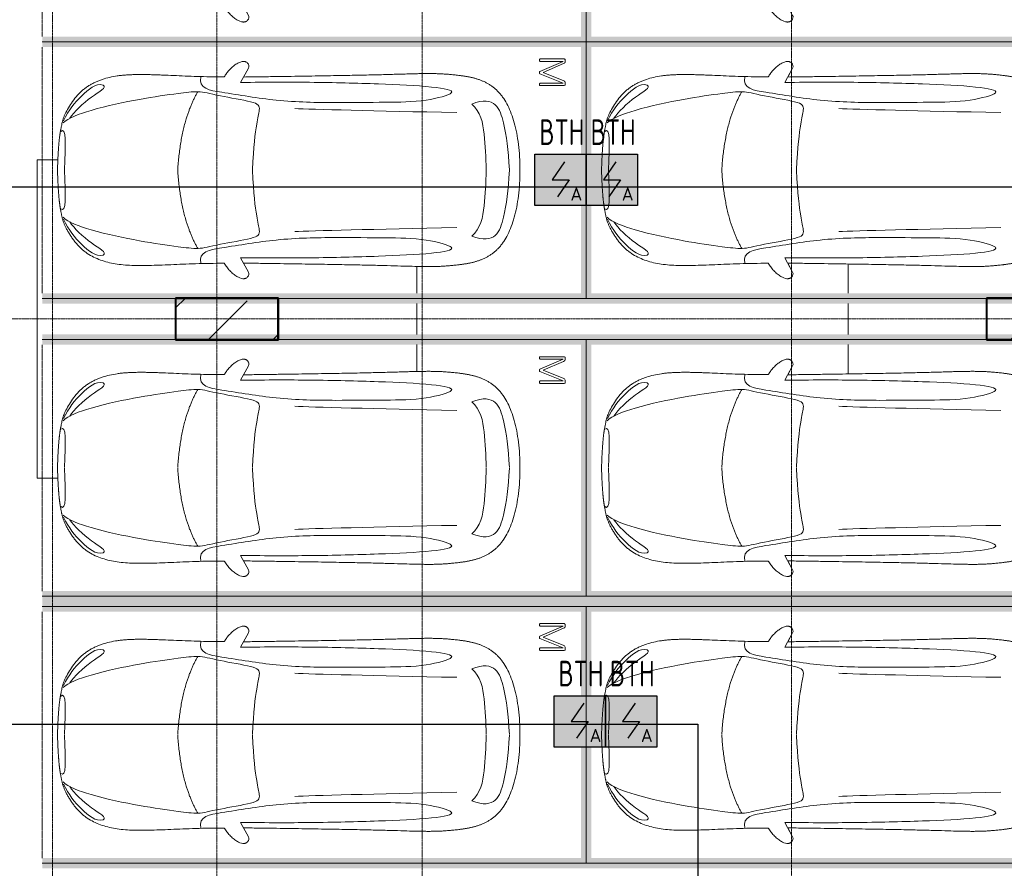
# Model space of a CAD drawing. Header units: millimetres. Extents: x -135639 to 224623, y -383017 to -59102.
# Tile 225 of 256: x 84675 to 94267, y -260866 to -252601. Entities that reach past the tile are written whole.
import ezdxf
from ezdxf.enums import TextEntityAlignment as Align

# ---------------------------------------------------------------- set-up
doc = ezdxf.new("R2010")
doc.units = ezdxf.units.MM
for name, pattern in [('CONTINOUS', [0]), ('Линия сетки', [25, 20, -2.5, 0, -2.5]), ('Невидимые', [5, 3, -2]), ('Штрих_3_3_', [6, 3, -3])]:
    doc.linetypes.add(name, pattern=pattern)
for name, color, linetype, lineweight in [('A-000-M_MASS', 7, 'Continuous', 18), ('A-200-M_WALL_INT', 7, 'Continuous', 18), ('C-953-M_PARKING', 7, 'Continuous', 18), ('C-953-MH_PARKING', 7, 'Невидимые', 18), ('S-160-M_FOUND', 7, 'Continuous', 18), ('S-280-M_COLUMN', 7, 'Continuous', 18), ('Z-030-M_GRID', 7, 'Continuous', 9), ('ПС', 7, 'Continuous', 40), ('СС-011-ПОЖ-СИГНАЛИЗАЦИЯ', 1, 'Continuous', 30)]:
    doc.layers.add(name, color=color, linetype=linetype, lineweight=lineweight)
doc.styles.add('1111', font='isocpeur.ttf')

# ---------------------------------------------------------------- blocks, each defined once
blk = doc.blocks.new('A_PAR_Parking - M-2663509-B2_-11_400_')
at = {"layer": 'C-953-M_PARKING', "true_color": 0xf7f9fb}
blk.add_hatch(color=7, dxfattribs=at).paths.add_polyline_path([(-1300, 2650), (-1300, -2700), (1300, -2700), (1300, 2650), (1200, 2650), (1200, -2600), (-1200, -2600), (-1200, 2650)])
at = {"layer": 'A-000-M_MASS', "color": 253, "true_color": 0xaaaaaa}
for p, q in [((-853.2, 716.7), (-993.1, 639.1)), ((-906.1, 687.4), (-993.1, 639.1)), ((853.2, 716.7), (993.1, 639.1)), ((993.1, 639.1), (906.1, 687.4))]:
    blk.add_line(p, q, dxfattribs=at)
for centre, start, end in [((-1010.2, 677.7), 223.41837, 293.93047), ((1010.2, 677.7), 246.06953, 316.58163)]:
    blk.add_arc(centre, 42.2, start, end, dxfattribs=at)
for points, knots in [([(-907.6, 876.4), (-907.6, 976), (-911.2, 1161), (-920, 1362), (-926.1, 1508.1), (-930.5, 1645.4), (-930.2, 1768.6), (-921.6, 1880.2), (-910.5, 1957.2), (-893.9, 2030.5), (-870.8, 2100), (-840.5, 2165.3), (-808.7, 2215.9), (-778.9, 2254), (-754.4, 2281.2), (-727.4, 2307.2), (-698.1, 2331.9), (-667.3, 2354.9), (-635.8, 2376.1), (-604.5, 2395.2), (-574, 2412.1), (-545.3, 2426.4), (-519.1, 2437.8), (-499.9, 2445), (-485.2, 2449.7), (-474.3, 2452.8), (-463.2, 2455.6), (-451.9, 2458.1), (-440.1, 2460.6), (-427.5, 2463), (-414, 2465.5), (-401.8, 2467.8), (-391.4, 2469.7), (-383.1, 2471.3), (-375.8, 2472.6), (-369.6, 2473.7), (-363, 2474.8), (-356.1, 2475.9), (-348.8, 2477.1), (-342.9, 2477.9), (-336.8, 2478.8), (-330.4, 2479.7), (-323.7, 2480.6), (-316.6, 2481.5), (-309.1, 2482.4), (-301.4, 2483.3), (-293.2, 2484.2), (-284.6, 2485.1), (-275.5, 2486), (-262.9, 2487.1), (-249.4, 2488.3), (-234.8, 2489.5), (-223.4, 2490.4), (-211.5, 2491.2), (-198.9, 2492.1), (-185.8, 2492.9), (-167.6, 2494), (-148.2, 2495.1), (-127.4, 2496.1), (-105.9, 2497.2), (-77.2, 2498.4), (-39.8, 2499.8), (-13, 2500.7), (0.9, 2501.1)], [-1, -1, -1, -1, -0.913265, -0.826531, -0.783163, -0.739796, -0.653061, -0.612245, -0.571429, -0.530612, -0.489796, -0.44898, -0.408163, -0.387755, -0.367347, -0.346939, -0.326531, -0.306122, -0.285714, -0.265306, -0.244898, -0.22449, -0.204082, -0.183673, -0.173469, -0.163265, -0.153061, -0.142857, -0.132653, -0.122449, -0.112245, -0.102041, -0.096939, -0.091837, -0.086735, -0.084184, -0.081633, -0.076531, -0.07398, -0.071429, -0.068878, -0.066327, -0.063776, -0.061224, -0.058673, -0.056122, -0.053571, -0.05102, -0.048469, -0.045918, -0.040816, -0.038265, -0.035714, -0.033163, -0.030612, -0.028061, -0.02551, -0.020408, -0.017857, -0.015306, -0.010204, -0.005102, 0, 0, 0, 0]), ([(0.9, 2501.1), (21.7, 2500.5), (51.4, 2499.4), (87.7, 2498), (113.2, 2496.8), (137.2, 2495.6), (159.8, 2494.4), (180.9, 2493.2), (200.8, 2491.9), (219.4, 2490.6), (236.6, 2489.3), (252.9, 2488), (267.9, 2486.6), (281.9, 2485.3), (295, 2483.9), (307, 2482.6), (319.6, 2481.1), (329.9, 2479.7), (338.4, 2478.5), (344.6, 2477.7), (350.4, 2476.8), (355.9, 2475.9), (361.2, 2475.1), (366.3, 2474.2), (371.2, 2473.4), (377.4, 2472.3), (384.7, 2471), (393, 2469.4), (403.4, 2467.5), (415.6, 2465.2), (433.6, 2461.8), (453.8, 2457.8), (475.9, 2452.6), (497.6, 2446), (520.6, 2437.4), (555.5, 2422.1), (605.5, 2395.9), (669.1, 2355.3), (729.9, 2307.4), (772.8, 2262.9), (802.5, 2224.9), (822.6, 2195.1), (840.7, 2164.2), (856.7, 2132.1), (870.9, 2098.9), (887.5, 2053.3), (903.9, 1993.8), (915.3, 1931.2), (921.9, 1879.2), (925.6, 1839.1), (928.2, 1798), (929.8, 1755.7), (930.5, 1719.5), (930.6, 1689.9), (930.5, 1667.4), (930.3, 1644.6), (929.9, 1621.4), (929.4, 1597.9), (928.5, 1566.1), (927.2, 1525.5), (924.6, 1458.6), (919.2, 1336.4), (911, 1144.9), (907.6, 970.1), (907.6, 876.4)], [-1, -1, -1, -1, -0.992347, -0.98852, -0.984694, -0.980867, -0.977041, -0.973214, -0.969388, -0.965561, -0.961735, -0.957908, -0.954082, -0.950255, -0.946429, -0.942602, -0.938776, -0.933673, -0.931122, -0.928571, -0.92602, -0.923469, -0.920918, -0.918367, -0.915816, -0.913265, -0.908163, -0.903061, -0.897959, -0.887755, -0.877551, -0.857143, -0.836735, -0.816327, -0.795918, -0.77551, -0.734694, -0.693878, -0.653061, -0.612245, -0.591837, -0.571429, -0.55102, -0.530612, -0.510204, -0.489796, -0.44898, -0.408163, -0.387755, -0.367347, -0.346939, -0.326531, -0.306122, -0.295918, -0.285714, -0.27551, -0.265306, -0.255102, -0.244898, -0.22449, -0.204082, -0.163265, -0.081633, 0, 0, 0, 0]), ([(-479.6, 2441.4), (-586, 2391.8), (-718.7, 2282.7), (-847.3, 2127.6), (-828.4, 2057)], [0, 0, 0, 0, 0.53668, 1.024735, 1.024735, 1.024735, 1.024735]), ([(-459.4, 2446), (-507.5, 2397.9), (-600.9, 2146.6), (-695.8, 1683.9), (-743.6, 1354.1), (-774.1, 1106.3), (-734.1, 996.4), (-659.8, 552.2), (-618, 522.3), (-447.3, 564.9), (-233.6, 590.3), (-1.9, 601.6)], [0, 0, 0, 0, 0.884172, 2.058368, 3.212407, 3.977765, 4.871213, 5.547774, 6.288901, 6.772879, 7.454401, 7.454401, 7.454401, 7.454401]), ([(459.4, 2446), (507.5, 2397.9), (600.9, 2146.6), (695.8, 1683.9), (743.6, 1354.1), (774.1, 1106.3), (734.1, 996.4), (659.8, 552.2), (618, 522.3), (447.3, 564.9), (233.6, 590.3), (1.9, 601.6)], [0, 0, 0, 0, 0.884172, 2.058368, 3.212407, 3.977765, 4.871213, 5.547774, 6.288901, 6.772879, 7.454401, 7.454401, 7.454401, 7.454401]), ([(479.6, 2441.4), (586, 2391.8), (718.7, 2282.7), (847.3, 2127.6), (828.4, 2057)], [0, 0, 0, 0, 0.53668, 1.024735, 1.024735, 1.024735, 1.024735]), ([(-828.4, 2057), (-802.6, 2015.7), (-728.3, 2173.2), (-566.1, 2339.3), (-504.9, 2380.6)], [0, 0, 0, 0, 0.497572, 1.022643, 1.022643, 1.022643, 1.022643]), ([(828.4, 2057), (802.6, 2015.7), (728.3, 2173.2), (566.1, 2339.3), (504.9, 2380.6)], [0, 0, 0, 0, 0.497572, 1.022643, 1.022643, 1.022643, 1.022643]), ([(-908.3, 1105.9), (-792, 1130), (-753.2, 859.4), (-662.6, 332.1), (-655.4, -196.5), (-660.5, -684.2), (-662.6, -1068.4), (-763.9, -1442.7), (-816.5, -1156.9), (-841.5, -605.2), (-856.7, -17.5), (-856.5, 453.9), (-853.2, 716.7)], [0, 0, 0, 0, 1.013953, 2.476159, 4.172855, 5.704608, 7.082231, 8.244161, 9.589947, 11.154659, 12.917121, 14.362976, 14.362976, 14.362976, 14.362976]), ([(908.3, 1105.9), (792, 1130), (753.2, 859.4), (662.6, 332.1), (655.4, -196.5), (660.5, -684.2), (662.6, -1068.4), (763.9, -1442.7), (816.5, -1156.9), (841.5, -605.2), (856.7, -17.5), (856.5, 453.9), (853.2, 716.7)], [0, 0, 0, 0, 1.013953, 2.476159, 4.172855, 5.704608, 7.082231, 8.244161, 9.589947, 11.154659, 12.917121, 14.362976, 14.362976, 14.362976, 14.362976]), ([(-1040.9, 648.7), (-1044.3, 651.7), (-1048.7, 656.6), (-1052.9, 663.7), (-1055.3, 669.5), (-1057.1, 675.4), (-1058, 681.7), (-1058.4, 688.2), (-1057.8, 701.7), (-1052.2, 723.5), (-1035.9, 755.8), (-1011.1, 789.9), (-984.6, 818.2), (-961.5, 838.8), (-943.7, 853.1), (-925.6, 865.8), (-913.6, 873), (-907.6, 876.4)], [-1, -1, -1, -1, -0.941667, -0.9125, -0.883333, -0.854167, -0.825, -0.795833, -0.766667, -0.65, -0.533333, -0.4, -0.266667, -0.2, -0.133333, -0.066667, 0, 0, 0, 0]), ([(907.6, 876.4), (912.9, 873.5), (923.4, 867.2), (944.5, 852.7), (970.5, 831.6), (999.5, 802.9), (1025.9, 770.7), (1043.2, 742.4), (1052.9, 719.4), (1057.4, 702.8), (1058.6, 689.7), (1057.9, 679.9), (1056.4, 672.8), (1054.1, 666.1), (1049.7, 657.8), (1044.8, 652.2), (1040.9, 648.7)], [-1, -1, -1, -1, -0.941667, -0.883333, -0.766667, -0.65, -0.533333, -0.4, -0.333333, -0.266667, -0.2, -0.166667, -0.133333, -0.1, -0.066667, 0, 0, 0, 0]), ([(0, -2003.8), (-45, -2003.7), (-131.8, -2001.4), (-251.9, -1990.7), (-361.8, -1973.6), (-461.5, -1950.2), (-550.8, -1921), (-629.5, -1886.4), (-686.2, -1853.3), (-726.1, -1824.5), (-753.4, -1801.8), (-773.8, -1781.9), (-788.8, -1765.5), (-799.4, -1753.1), (-809.5, -1740.4), (-818.9, -1727.5), (-827.7, -1714.4), (-836.1, -1701.2), (-843.9, -1687.9), (-851.2, -1674.4), (-857.9, -1660.8), (-864.3, -1647.2), (-870.2, -1633.6), (-875.7, -1619.8), (-880.7, -1606), (-885.4, -1592.2), (-889.8, -1578.4), (-893.7, -1564.6), (-897.4, -1550.8), (-900.7, -1537.2), (-903.9, -1523.6), (-906.6, -1510.1), (-909.2, -1496.6), (-911.6, -1483.4), (-913.8, -1470.2), (-915.7, -1457.2), (-917.5, -1444.4), (-919.2, -1431.8), (-920.9, -1419.4), (-922.8, -1403.2), (-925.1, -1383.5), (-927.6, -1360.8), (-929.8, -1338.8), (-931.7, -1317.6), (-934, -1290), (-936.3, -1256.7), (-938.2, -1217.6), (-939.4, -1178.6), (-940, -1138.8), (-940, -1097.3), (-939.4, -1038.8), (-937.7, -958.2), (-934.4, -846), (-930.5, -714.1), (-926.5, -558.6), (-922.7, -375.9), (-918.9, -163.4), (-914.9, 81.7), (-911.4, 315.4), (-908.5, 521.3), (-906.9, 630.9), (-906.1, 687.4)], [-1, -1, -1, -1, -0.97619, -0.952381, -0.928571, -0.904762, -0.880952, -0.857143, -0.833333, -0.821429, -0.809524, -0.797619, -0.791667, -0.785714, -0.779762, -0.77381, -0.767857, -0.761905, -0.755952, -0.75, -0.744048, -0.738095, -0.732143, -0.72619, -0.720238, -0.714286, -0.708333, -0.702381, -0.696429, -0.690476, -0.684524, -0.678571, -0.672619, -0.666667, -0.660714, -0.654762, -0.64881, -0.642857, -0.636905, -0.630952, -0.619048, -0.607143, -0.595238, -0.583333, -0.571429, -0.547619, -0.52381, -0.5, -0.47619, -0.452381, -0.428571, -0.380952, -0.333333, -0.285714, -0.238095, -0.190476, -0.142857, -0.095238, -0.047619, -0.02381, 0, 0, 0, 0]), ([(906.1, 687.4), (906.9, 630.9), (908.5, 521.3), (910.7, 366.9), (912.8, 221.9), (915.6, 40.8), (918.9, -163.4), (922.7, -375.9), (926.5, -558.6), (929.8, -688.2), (932.5, -780), (934.3, -843.5), (936, -902.1), (937.5, -956.3), (938.7, -1006.6), (939.6, -1053.4), (940, -1097.3), (940, -1138.8), (939.4, -1178.6), (938.2, -1217.6), (936.3, -1256.7), (934, -1290), (931.7, -1317.6), (929.8, -1338.8), (927.6, -1360.8), (925.1, -1383.5), (922.8, -1403.2), (920.9, -1419.4), (919.2, -1431.8), (917.5, -1444.4), (915.7, -1457.2), (913.8, -1470.2), (911.6, -1483.4), (909.2, -1496.6), (906.6, -1510.1), (903.9, -1523.6), (900.7, -1537.2), (897.4, -1550.8), (893.7, -1564.6), (889.8, -1578.4), (885.4, -1592.2), (880.7, -1606), (875.7, -1619.8), (870.2, -1633.6), (864.3, -1647.2), (857.9, -1660.8), (851.2, -1674.4), (843.9, -1687.9), (836.1, -1701.2), (827.7, -1714.4), (818.9, -1727.5), (809.5, -1740.4), (799.4, -1753.1), (788.8, -1765.5), (773.8, -1781.9), (753.4, -1801.8), (726.1, -1824.5), (686.2, -1853.3), (606.8, -1899.6), (494.8, -1942.4), (361.8, -1973.6), (251.9, -1990.7), (131.8, -2001.4), (45, -2003.7), (0, -2003.8)], [-1, -1, -1, -1, -0.97619, -0.952381, -0.928571, -0.904762, -0.857143, -0.809524, -0.761905, -0.714286, -0.690476, -0.666667, -0.642857, -0.619048, -0.595238, -0.571429, -0.547619, -0.52381, -0.5, -0.47619, -0.452381, -0.428571, -0.416667, -0.404762, -0.392857, -0.380952, -0.369048, -0.363095, -0.357143, -0.35119, -0.345238, -0.339286, -0.333333, -0.327381, -0.321429, -0.315476, -0.309524, -0.303571, -0.297619, -0.291667, -0.285714, -0.279762, -0.27381, -0.267857, -0.261905, -0.255952, -0.25, -0.244048, -0.238095, -0.232143, -0.22619, -0.220238, -0.214286, -0.208333, -0.202381, -0.190476, -0.178571, -0.166667, -0.142857, -0.095238, -0.071429, -0.047619, -0.02381, 0, 0, 0, 0]), ([(-643, -1534.6), (-731.6, -1765.4), (-468.2, -1854.8), (-203.3, -1891), (-1.9, -1901.6)], [0, 0, 0, 0, 0.867049, 1.684227, 1.684227, 1.684227, 1.684227]), ([(-643, -1534.6), (-569.6, -1622.1), (-348.5, -1664.3), (-124, -1672.4), (-1.9, -1676.2)], [0, 0, 0, 0, 0.616728, 1.242165, 1.242165, 1.242165, 1.242165]), ([(643, -1534.6), (731.6, -1765.4), (468.2, -1854.8), (203.3, -1891), (1.9, -1901.6)], [0, 0, 0, 0, 0.867049, 1.684227, 1.684227, 1.684227, 1.684227]), ([(643, -1534.6), (569.6, -1622.1), (348.5, -1664.3), (124, -1672.4), (1.9, -1676.2)], [0, 0, 0, 0, 0.616728, 1.242165, 1.242165, 1.242165, 1.242165])]:
    blk.add_open_spline(points, degree=3, knots=knots, dxfattribs=at)
for points, degree in [([(-376.2, 2469.9), (-425, 2411.7), (-256.6, 2425), (-1.9, 2431.6)], 3), ([(376.2, 2469.9), (425, 2411.7), (256.6, 2425), (1.9, 2431.6)], 3), ([(-1.9, 1329.8), (-478.1, 1299.2), (-761.9, 1135.3)], 2), ([(1.9, 1329.8), (478.1, 1299.2), (761.9, 1135.3)], 2), ([(-599.3, 190.1), (-592, 24.4), (-575.2, -588.2), (-560, -1389.4)], 3), ([(599.3, 190.1), (592, 24.4), (575.2, -588.2), (560, -1389.4)], 3)]:
    blk.add_open_spline(points, degree=degree, dxfattribs=at)
at = {"layer": 'C-953-M_PARKING', "color": 253, "true_color": 0xaaaaaa}
for p, q in [((-1250, -2650), (-1250, 2650)), ((1250, 2650), (1250, -2650)), ((822.6, -2197.9), (822.1, -2200.1)), ((822.1, -2200.1), (822.1, -2433.8)), ((824.5, -2196.4), (822.6, -2197.9)), ((822.6, -2197.9), (824.5, -2196.4)), ((828.2, -2195.4), (824.5, -2196.4)), ((824.5, -2196.4), (828.2, -2195.4)), ((833.8, -2195), (828.2, -2195.4)), ((839.8, -2195.4), (833.8, -2195)), ((843.6, -2196.4), (839.8, -2195.4)), ((839.8, -2195.4), (843.6, -2196.4)), ((845.7, -2197.9), (843.6, -2196.4)), ((843.6, -2196.4), (845.7, -2197.9)), ((846.5, -2200.1), (845.7, -2197.9)), ((938, -2198.7), (846.5, -2425.3)), ((846.5, -2425.3), (846.5, -2200.1)), ((939, -2197.3), (938, -2198.7)), ((938, -2198.7), (939, -2197.3)), ((941, -2196.1), (939, -2197.3)), ((939, -2197.3), (941, -2196.1)), ((944.2, -2195.3), (941, -2196.1)), ((941, -2196.1), (944.2, -2195.3)), ((948.9, -2195), (944.2, -2195.3)), ((944.2, -2195.3), (948.9, -2195)), ((953.2, -2195.3), (948.9, -2195)), ((948.9, -2195), (953.2, -2195.3)), ((956.4, -2196.1), (953.2, -2195.3)), ((953.2, -2195.3), (956.4, -2196.1)), ((958.5, -2197.3), (956.4, -2196.1)), ((956.4, -2196.1), (958.5, -2197.3)), ((959.7, -2198.7), (958.5, -2197.3)), ((958.5, -2197.3), (959.7, -2198.7)), ((1058.6, -2425.3), (959.7, -2198.7)), ((1059.2, -2197.9), (1058.6, -2200.1)), ((1058.6, -2200.1), (1058.6, -2425.3)), ((1061.1, -2196.4), (1059.2, -2197.9)), ((1059.2, -2197.9), (1061.1, -2196.4)), ((1064.9, -2195.4), (1061.1, -2196.4)), ((1061.1, -2196.4), (1064.9, -2195.4)), ((1070.4, -2195), (1064.9, -2195.4)), ((1076.3, -2195.4), (1070.4, -2195)), ((1080, -2196.4), (1076.3, -2195.4)), ((1076.3, -2195.4), (1080, -2196.4)), ((1082.1, -2197.9), (1080, -2196.4)), ((1080, -2196.4), (1082.1, -2197.9)), ((1082.7, -2200.1), (1082.1, -2197.9)), ((1082.1, -2197.9), (1082.7, -2200.1)), ((1082.7, -2433.8), (1082.7, -2200.1)), ((869.4, -2430.3), (950, -2231.9)), ((950, -2231.9), (1037.2, -2429.5)), ((822.1, -2433.8), (825.8, -2443.3)), ((825.8, -2443.3), (833.1, -2445.9)), ((833.1, -2445.9), (846, -2445.9)), ((846, -2445.9), (854.6, -2444.9)), ((854.6, -2444.9), (861.1, -2441.8)), ((861.1, -2441.8), (865.9, -2436.9)), ((865.9, -2436.9), (869.4, -2430.3)), ((1037.2, -2429.5), (1041.4, -2437.3)), ((1041.4, -2437.3), (1046.1, -2442.4)), ((1046.1, -2442.4), (1051.3, -2445.1)), ((1051.3, -2445.1), (1057.5, -2445.9)), ((1057.5, -2445.9), (1071.8, -2445.9)), ((1071.8, -2445.9), (1075.5, -2445.3)), ((1075.5, -2445.3), (1071.8, -2445.9)), ((1075.5, -2445.3), (1079, -2443.3)), ((1079, -2443.3), (1075.5, -2445.3)), ((1079, -2443.3), (1081.6, -2439.5)), ((1081.6, -2439.5), (1079, -2443.3)), ((1081.6, -2439.5), (1082.7, -2433.8)), ((1250, -2650), (-1250, -2650))]:
    blk.add_line(p, q, dxfattribs=at)
at = {"layer": 'C-953-MH_PARKING', "color": 253, "linetype": 'Штрих_3_3_', "true_color": 0xaaaaaa}
blk.add_line((-1200, 2650), (1200, 2650), dxfattribs=at)
blk = doc.blocks.new('A_PAR_Parking - M_Зависимые-2663510-B2_-11_400_')
at = {"layer": 'C-953-M_PARKING', "true_color": 0xf7f9fb}
blk.add_hatch(color=7, dxfattribs=at).paths.add_polyline_path([(-1300, 1541.5), (-1300, -2700), (1300, -2700), (1300, 2650), (1200, 2650), (1200, -2600), (-1200, -2600), (-1200, 2650), (-1300, 2650), (-1300, 2234.8)])
at = {"layer": 'A-000-M_MASS', "color": 253, "true_color": 0xaaaaaa}
for p, q in [((-853.2, 716.7), (-993.1, 639.1)), ((-906.1, 687.4), (-993.1, 639.1)), ((853.2, 716.7), (993.1, 639.1)), ((993.1, 639.1), (906.1, 687.4))]:
    blk.add_line(p, q, dxfattribs=at)
for centre, start, end in [((-1010.2, 677.7), 223.41837, 293.93047), ((1010.2, 677.7), 246.06953, 316.58163)]:
    blk.add_arc(centre, 42.2, start, end, dxfattribs=at)
for points, knots in [([(-907.6, 876.4), (-907.6, 976), (-911.2, 1161), (-920, 1362), (-926.1, 1508.1), (-930.5, 1645.4), (-930.2, 1768.6), (-921.6, 1880.2), (-910.5, 1957.2), (-893.9, 2030.5), (-870.8, 2100), (-840.5, 2165.3), (-808.7, 2215.9), (-778.9, 2254), (-754.4, 2281.2), (-727.4, 2307.2), (-698.1, 2331.9), (-667.3, 2354.9), (-635.8, 2376.1), (-604.5, 2395.2), (-574, 2412.1), (-545.3, 2426.4), (-519.1, 2437.8), (-499.9, 2445), (-485.2, 2449.7), (-474.3, 2452.8), (-463.2, 2455.6), (-451.9, 2458.1), (-440.1, 2460.6), (-427.5, 2463), (-414, 2465.5), (-401.8, 2467.8), (-391.4, 2469.7), (-383.1, 2471.3), (-375.8, 2472.6), (-369.6, 2473.7), (-363, 2474.8), (-356.1, 2475.9), (-348.8, 2477.1), (-342.9, 2477.9), (-336.8, 2478.8), (-330.4, 2479.7), (-323.7, 2480.6), (-316.6, 2481.5), (-309.1, 2482.4), (-301.4, 2483.3), (-293.2, 2484.2), (-284.6, 2485.1), (-275.5, 2486), (-262.9, 2487.1), (-249.4, 2488.3), (-234.8, 2489.5), (-223.4, 2490.4), (-211.5, 2491.2), (-198.9, 2492.1), (-185.8, 2492.9), (-167.6, 2494), (-148.2, 2495.1), (-127.4, 2496.1), (-105.9, 2497.2), (-77.2, 2498.4), (-39.8, 2499.8), (-13, 2500.7), (0.9, 2501.1)], [-1, -1, -1, -1, -0.913265, -0.826531, -0.783163, -0.739796, -0.653061, -0.612245, -0.571429, -0.530612, -0.489796, -0.44898, -0.408163, -0.387755, -0.367347, -0.346939, -0.326531, -0.306122, -0.285714, -0.265306, -0.244898, -0.22449, -0.204082, -0.183673, -0.173469, -0.163265, -0.153061, -0.142857, -0.132653, -0.122449, -0.112245, -0.102041, -0.096939, -0.091837, -0.086735, -0.084184, -0.081633, -0.076531, -0.07398, -0.071429, -0.068878, -0.066327, -0.063776, -0.061224, -0.058673, -0.056122, -0.053571, -0.05102, -0.048469, -0.045918, -0.040816, -0.038265, -0.035714, -0.033163, -0.030612, -0.028061, -0.02551, -0.020408, -0.017857, -0.015306, -0.010204, -0.005102, 0, 0, 0, 0]), ([(0.9, 2501.1), (21.7, 2500.5), (51.4, 2499.4), (87.7, 2498), (113.2, 2496.8), (137.2, 2495.6), (159.8, 2494.4), (180.9, 2493.2), (200.8, 2491.9), (219.4, 2490.6), (236.6, 2489.3), (252.9, 2488), (267.9, 2486.6), (281.9, 2485.3), (295, 2483.9), (307, 2482.6), (319.6, 2481.1), (329.9, 2479.7), (338.4, 2478.5), (344.6, 2477.7), (350.4, 2476.8), (355.9, 2475.9), (361.2, 2475.1), (366.3, 2474.2), (371.2, 2473.4), (377.4, 2472.3), (384.7, 2471), (393, 2469.4), (403.4, 2467.5), (415.6, 2465.2), (433.6, 2461.8), (453.8, 2457.8), (475.9, 2452.6), (497.6, 2446), (520.6, 2437.4), (555.5, 2422.1), (605.5, 2395.9), (669.1, 2355.3), (729.9, 2307.4), (772.8, 2262.9), (802.5, 2224.9), (822.6, 2195.1), (840.7, 2164.2), (856.7, 2132.1), (870.9, 2098.9), (887.5, 2053.3), (903.9, 1993.8), (915.3, 1931.2), (921.9, 1879.2), (925.6, 1839.1), (928.2, 1798), (929.8, 1755.7), (930.5, 1719.5), (930.6, 1689.9), (930.5, 1667.4), (930.3, 1644.6), (929.9, 1621.4), (929.4, 1597.9), (928.5, 1566.1), (927.2, 1525.5), (924.6, 1458.6), (919.2, 1336.4), (911, 1144.9), (907.6, 970.1), (907.6, 876.4)], [-1, -1, -1, -1, -0.992347, -0.98852, -0.984694, -0.980867, -0.977041, -0.973214, -0.969388, -0.965561, -0.961735, -0.957908, -0.954082, -0.950255, -0.946429, -0.942602, -0.938776, -0.933673, -0.931122, -0.928571, -0.92602, -0.923469, -0.920918, -0.918367, -0.915816, -0.913265, -0.908163, -0.903061, -0.897959, -0.887755, -0.877551, -0.857143, -0.836735, -0.816327, -0.795918, -0.77551, -0.734694, -0.693878, -0.653061, -0.612245, -0.591837, -0.571429, -0.55102, -0.530612, -0.510204, -0.489796, -0.44898, -0.408163, -0.387755, -0.367347, -0.346939, -0.326531, -0.306122, -0.295918, -0.285714, -0.27551, -0.265306, -0.255102, -0.244898, -0.22449, -0.204082, -0.163265, -0.081633, 0, 0, 0, 0]), ([(-479.6, 2441.4), (-586, 2391.8), (-718.7, 2282.7), (-847.3, 2127.6), (-828.4, 2057)], [0, 0, 0, 0, 0.53668, 1.024735, 1.024735, 1.024735, 1.024735]), ([(-459.4, 2446), (-507.5, 2397.9), (-600.9, 2146.6), (-695.8, 1683.9), (-743.6, 1354.1), (-774.1, 1106.3), (-734.1, 996.4), (-659.8, 552.2), (-618, 522.3), (-447.3, 564.9), (-233.6, 590.3), (-1.9, 601.6)], [0, 0, 0, 0, 0.884172, 2.058368, 3.212407, 3.977765, 4.871213, 5.547774, 6.288901, 6.772879, 7.454401, 7.454401, 7.454401, 7.454401]), ([(459.4, 2446), (507.5, 2397.9), (600.9, 2146.6), (695.8, 1683.9), (743.6, 1354.1), (774.1, 1106.3), (734.1, 996.4), (659.8, 552.2), (618, 522.3), (447.3, 564.9), (233.6, 590.3), (1.9, 601.6)], [0, 0, 0, 0, 0.884172, 2.058368, 3.212407, 3.977765, 4.871213, 5.547774, 6.288901, 6.772879, 7.454401, 7.454401, 7.454401, 7.454401]), ([(479.6, 2441.4), (586, 2391.8), (718.7, 2282.7), (847.3, 2127.6), (828.4, 2057)], [0, 0, 0, 0, 0.53668, 1.024735, 1.024735, 1.024735, 1.024735]), ([(-828.4, 2057), (-802.6, 2015.7), (-728.3, 2173.2), (-566.1, 2339.3), (-504.9, 2380.6)], [0, 0, 0, 0, 0.497572, 1.022643, 1.022643, 1.022643, 1.022643]), ([(828.4, 2057), (802.6, 2015.7), (728.3, 2173.2), (566.1, 2339.3), (504.9, 2380.6)], [0, 0, 0, 0, 0.497572, 1.022643, 1.022643, 1.022643, 1.022643]), ([(-908.3, 1105.9), (-792, 1130), (-753.2, 859.4), (-662.6, 332.1), (-655.4, -196.5), (-660.5, -684.2), (-662.6, -1068.4), (-763.9, -1442.7), (-816.5, -1156.9), (-841.5, -605.2), (-856.7, -17.5), (-856.5, 453.9), (-853.2, 716.7)], [0, 0, 0, 0, 1.013953, 2.476159, 4.172855, 5.704608, 7.082231, 8.244161, 9.589947, 11.154659, 12.917121, 14.362976, 14.362976, 14.362976, 14.362976]), ([(908.3, 1105.9), (792, 1130), (753.2, 859.4), (662.6, 332.1), (655.4, -196.5), (660.5, -684.2), (662.6, -1068.4), (763.9, -1442.7), (816.5, -1156.9), (841.5, -605.2), (856.7, -17.5), (856.5, 453.9), (853.2, 716.7)], [0, 0, 0, 0, 1.013953, 2.476159, 4.172855, 5.704608, 7.082231, 8.244161, 9.589947, 11.154659, 12.917121, 14.362976, 14.362976, 14.362976, 14.362976]), ([(-1040.9, 648.7), (-1044.3, 651.7), (-1048.7, 656.6), (-1052.9, 663.7), (-1055.3, 669.5), (-1057.1, 675.4), (-1058, 681.7), (-1058.4, 688.2), (-1057.8, 701.7), (-1052.2, 723.5), (-1035.9, 755.8), (-1011.1, 789.9), (-984.6, 818.2), (-961.5, 838.8), (-943.7, 853.1), (-925.6, 865.8), (-913.6, 873), (-907.6, 876.4)], [-1, -1, -1, -1, -0.941667, -0.9125, -0.883333, -0.854167, -0.825, -0.795833, -0.766667, -0.65, -0.533333, -0.4, -0.266667, -0.2, -0.133333, -0.066667, 0, 0, 0, 0]), ([(907.6, 876.4), (912.9, 873.5), (923.4, 867.2), (944.5, 852.7), (970.5, 831.6), (999.5, 802.9), (1025.9, 770.7), (1043.2, 742.4), (1052.9, 719.4), (1057.4, 702.8), (1058.6, 689.7), (1057.9, 679.9), (1056.4, 672.8), (1054.1, 666.1), (1049.7, 657.8), (1044.8, 652.2), (1040.9, 648.7)], [-1, -1, -1, -1, -0.941667, -0.883333, -0.766667, -0.65, -0.533333, -0.4, -0.333333, -0.266667, -0.2, -0.166667, -0.133333, -0.1, -0.066667, 0, 0, 0, 0]), ([(0, -2003.8), (-45, -2003.7), (-131.8, -2001.4), (-251.9, -1990.7), (-361.8, -1973.6), (-461.5, -1950.2), (-550.8, -1921), (-629.5, -1886.4), (-686.2, -1853.3), (-726.1, -1824.5), (-753.4, -1801.8), (-773.8, -1781.9), (-788.8, -1765.5), (-799.4, -1753.1), (-809.5, -1740.4), (-818.9, -1727.5), (-827.7, -1714.4), (-836.1, -1701.2), (-843.9, -1687.9), (-851.2, -1674.4), (-857.9, -1660.8), (-864.3, -1647.2), (-870.2, -1633.6), (-875.7, -1619.8), (-880.7, -1606), (-885.4, -1592.2), (-889.8, -1578.4), (-893.7, -1564.6), (-897.4, -1550.8), (-900.7, -1537.2), (-903.9, -1523.6), (-906.6, -1510.1), (-909.2, -1496.6), (-911.6, -1483.4), (-913.8, -1470.2), (-915.7, -1457.2), (-917.5, -1444.4), (-919.2, -1431.8), (-920.9, -1419.4), (-922.8, -1403.2), (-925.1, -1383.5), (-927.6, -1360.8), (-929.8, -1338.8), (-931.7, -1317.6), (-934, -1290), (-936.3, -1256.7), (-938.2, -1217.6), (-939.4, -1178.6), (-940, -1138.8), (-940, -1097.3), (-939.4, -1038.8), (-937.7, -958.2), (-934.4, -846), (-930.5, -714.1), (-926.5, -558.6), (-922.7, -375.9), (-918.9, -163.4), (-914.9, 81.7), (-911.4, 315.4), (-908.5, 521.3), (-906.9, 630.9), (-906.1, 687.4)], [-1, -1, -1, -1, -0.97619, -0.952381, -0.928571, -0.904762, -0.880952, -0.857143, -0.833333, -0.821429, -0.809524, -0.797619, -0.791667, -0.785714, -0.779762, -0.77381, -0.767857, -0.761905, -0.755952, -0.75, -0.744048, -0.738095, -0.732143, -0.72619, -0.720238, -0.714286, -0.708333, -0.702381, -0.696429, -0.690476, -0.684524, -0.678571, -0.672619, -0.666667, -0.660714, -0.654762, -0.64881, -0.642857, -0.636905, -0.630952, -0.619048, -0.607143, -0.595238, -0.583333, -0.571429, -0.547619, -0.52381, -0.5, -0.47619, -0.452381, -0.428571, -0.380952, -0.333333, -0.285714, -0.238095, -0.190476, -0.142857, -0.095238, -0.047619, -0.02381, 0, 0, 0, 0]), ([(906.1, 687.4), (906.9, 630.9), (908.5, 521.3), (910.7, 366.9), (912.8, 221.9), (915.6, 40.8), (918.9, -163.4), (922.7, -375.9), (926.5, -558.6), (929.8, -688.2), (932.5, -780), (934.3, -843.5), (936, -902.1), (937.5, -956.3), (938.7, -1006.6), (939.6, -1053.4), (940, -1097.3), (940, -1138.8), (939.4, -1178.6), (938.2, -1217.6), (936.3, -1256.7), (934, -1290), (931.7, -1317.6), (929.8, -1338.8), (927.6, -1360.8), (925.1, -1383.5), (922.8, -1403.2), (920.9, -1419.4), (919.2, -1431.8), (917.5, -1444.4), (915.7, -1457.2), (913.8, -1470.2), (911.6, -1483.4), (909.2, -1496.6), (906.6, -1510.1), (903.9, -1523.6), (900.7, -1537.2), (897.4, -1550.8), (893.7, -1564.6), (889.8, -1578.4), (885.4, -1592.2), (880.7, -1606), (875.7, -1619.8), (870.2, -1633.6), (864.3, -1647.2), (857.9, -1660.8), (851.2, -1674.4), (843.9, -1687.9), (836.1, -1701.2), (827.7, -1714.4), (818.9, -1727.5), (809.5, -1740.4), (799.4, -1753.1), (788.8, -1765.5), (773.8, -1781.9), (753.4, -1801.8), (726.1, -1824.5), (686.2, -1853.3), (606.8, -1899.6), (494.8, -1942.4), (361.8, -1973.6), (251.9, -1990.7), (131.8, -2001.4), (45, -2003.7), (0, -2003.8)], [-1, -1, -1, -1, -0.97619, -0.952381, -0.928571, -0.904762, -0.857143, -0.809524, -0.761905, -0.714286, -0.690476, -0.666667, -0.642857, -0.619048, -0.595238, -0.571429, -0.547619, -0.52381, -0.5, -0.47619, -0.452381, -0.428571, -0.416667, -0.404762, -0.392857, -0.380952, -0.369048, -0.363095, -0.357143, -0.35119, -0.345238, -0.339286, -0.333333, -0.327381, -0.321429, -0.315476, -0.309524, -0.303571, -0.297619, -0.291667, -0.285714, -0.279762, -0.27381, -0.267857, -0.261905, -0.255952, -0.25, -0.244048, -0.238095, -0.232143, -0.22619, -0.220238, -0.214286, -0.208333, -0.202381, -0.190476, -0.178571, -0.166667, -0.142857, -0.095238, -0.071429, -0.047619, -0.02381, 0, 0, 0, 0]), ([(-643, -1534.6), (-731.6, -1765.4), (-468.2, -1854.8), (-203.3, -1891), (-1.9, -1901.6)], [0, 0, 0, 0, 0.867049, 1.684227, 1.684227, 1.684227, 1.684227]), ([(-643, -1534.6), (-569.6, -1622.1), (-348.5, -1664.3), (-124, -1672.4), (-1.9, -1676.2)], [0, 0, 0, 0, 0.616728, 1.242165, 1.242165, 1.242165, 1.242165]), ([(643, -1534.6), (731.6, -1765.4), (468.2, -1854.8), (203.3, -1891), (1.9, -1901.6)], [0, 0, 0, 0, 0.867049, 1.684227, 1.684227, 1.684227, 1.684227]), ([(643, -1534.6), (569.6, -1622.1), (348.5, -1664.3), (124, -1672.4), (1.9, -1676.2)], [0, 0, 0, 0, 0.616728, 1.242165, 1.242165, 1.242165, 1.242165])]:
    blk.add_open_spline(points, degree=3, knots=knots, dxfattribs=at)
for points, degree in [([(-376.2, 2469.9), (-425, 2411.7), (-256.6, 2425), (-1.9, 2431.6)], 3), ([(376.2, 2469.9), (425, 2411.7), (256.6, 2425), (1.9, 2431.6)], 3), ([(-1.9, 1329.8), (-478.1, 1299.2), (-761.9, 1135.3)], 2), ([(1.9, 1329.8), (478.1, 1299.2), (761.9, 1135.3)], 2), ([(-599.3, 190.1), (-592, 24.4), (-575.2, -588.2), (-560, -1389.4)], 3), ([(599.3, 190.1), (592, 24.4), (575.2, -588.2), (560, -1389.4)], 3)]:
    blk.add_open_spline(points, degree=degree, dxfattribs=at)
at = {"layer": 'C-953-M_PARKING', "color": 253, "true_color": 0xaaaaaa}
for p, q in [((-1250, -2650), (-1250, 2650)), ((1250, 2650), (1250, -2650)), ((533.1, -2197.9), (532.6, -2200.1)), ((532.6, -2200.1), (532.6, -2433.8)), ((535, -2196.4), (533.1, -2197.9)), ((533.1, -2197.9), (535, -2196.4)), ((538.7, -2195.4), (535, -2196.4)), ((535, -2196.4), (538.7, -2195.4)), ((544.3, -2195), (538.7, -2195.4)), ((550.3, -2195.4), (544.3, -2195)), ((554.1, -2196.4), (550.3, -2195.4)), ((550.3, -2195.4), (554.1, -2196.4)), ((556.1, -2197.9), (554.1, -2196.4)), ((554.1, -2196.4), (556.1, -2197.9)), ((557, -2200.1), (556.1, -2197.9)), ((648.5, -2198.7), (557, -2425.3)), ((557, -2425.3), (557, -2200.1)), ((649.5, -2197.3), (648.5, -2198.7)), ((648.5, -2198.7), (649.5, -2197.3)), ((651.5, -2196.1), (649.5, -2197.3)), ((649.5, -2197.3), (651.5, -2196.1)), ((654.7, -2195.3), (651.5, -2196.1)), ((651.5, -2196.1), (654.7, -2195.3)), ((659.4, -2195), (654.7, -2195.3)), ((654.7, -2195.3), (659.4, -2195)), ((663.7, -2195.3), (659.4, -2195)), ((659.4, -2195), (663.7, -2195.3)), ((666.9, -2196.1), (663.7, -2195.3)), ((663.7, -2195.3), (666.9, -2196.1)), ((669, -2197.3), (666.9, -2196.1)), ((666.9, -2196.1), (669, -2197.3)), ((670.1, -2198.7), (669, -2197.3)), ((669, -2197.3), (670.1, -2198.7)), ((769.1, -2425.3), (670.1, -2198.7)), ((769.7, -2197.9), (769.1, -2200.1)), ((769.1, -2200.1), (769.1, -2425.3)), ((771.6, -2196.4), (769.7, -2197.9)), ((769.7, -2197.9), (771.6, -2196.4)), ((775.4, -2195.4), (771.6, -2196.4)), ((771.6, -2196.4), (775.4, -2195.4)), ((780.9, -2195), (775.4, -2195.4)), ((786.8, -2195.4), (780.9, -2195)), ((790.5, -2196.4), (786.8, -2195.4)), ((786.8, -2195.4), (790.5, -2196.4)), ((792.6, -2197.9), (790.5, -2196.4)), ((790.5, -2196.4), (792.6, -2197.9)), ((793.2, -2200.1), (792.6, -2197.9)), ((792.6, -2197.9), (793.2, -2200.1)), ((793.2, -2433.8), (793.2, -2200.1)), ((579.9, -2430.3), (660.5, -2231.9)), ((660.5, -2231.9), (747.6, -2429.5)), ((958.9, -2361.5), (955.1, -2370.8)), ((955.1, -2370.8), (957.2, -2374.8)), ((957.2, -2374.8), (1002.4, -2397.7)), ((1002.4, -2397.7), (957.2, -2420.4)), ((964.9, -2353.3), (958.9, -2361.5)), ((968.9, -2353.3), (964.9, -2353.3)), ((1009.9, -2383.6), (968.9, -2353.3)), ((1007.6, -2326.6), (1005.5, -2330.5)), ((1005.5, -2330.5), (1009.9, -2383.6)), ((1017.6, -2325.3), (1007.6, -2326.6)), ((1027.5, -2326.6), (1017.6, -2325.3)), ((1025.1, -2383.6), (1029.6, -2330.5)), ((1066.2, -2353.3), (1025.1, -2383.6)), ((1029.6, -2330.5), (1027.5, -2326.6)), ((1032.7, -2397.7), (1077.9, -2374.8)), ((1077.9, -2420.4), (1032.7, -2397.7)), ((1070.1, -2353.3), (1066.2, -2353.3)), ((1076, -2361.5), (1070.1, -2353.3)), ((1079.9, -2370.8), (1076, -2361.5)), ((1077.9, -2374.8), (1079.9, -2370.8)), ((532.6, -2433.8), (536.3, -2443.3)), ((536.3, -2443.3), (543.6, -2445.9)), ((543.6, -2445.9), (556.4, -2445.9)), ((556.4, -2445.9), (565, -2444.9)), ((565, -2444.9), (571.6, -2441.8)), ((571.6, -2441.8), (576.3, -2436.9)), ((576.3, -2436.9), (579.9, -2430.3)), ((747.6, -2429.5), (751.9, -2437.3)), ((751.9, -2437.3), (756.5, -2442.4)), ((756.5, -2442.4), (761.8, -2445.1)), ((761.8, -2445.1), (768, -2445.9)), ((768, -2445.9), (782.2, -2445.9)), ((782.2, -2445.9), (785.9, -2445.3)), ((785.9, -2445.3), (782.2, -2445.9)), ((785.9, -2445.3), (789.4, -2443.3)), ((789.4, -2443.3), (785.9, -2445.3)), ((789.4, -2443.3), (792.1, -2439.5)), ((792.1, -2439.5), (789.4, -2443.3)), ((792.1, -2439.5), (793.2, -2433.8)), ((957.2, -2420.4), (955.1, -2424.4)), ((955.1, -2424.4), (958.9, -2433.8)), ((958.9, -2433.8), (964.9, -2442)), ((964.9, -2442), (968.9, -2442)), ((968.9, -2442), (1009.9, -2411.7)), ((1009.9, -2411.7), (1005.5, -2464.8)), ((1005.5, -2464.8), (1007.6, -2468.8)), ((1007.6, -2468.8), (1017.6, -2470)), ((1017.6, -2470), (1027.5, -2468.8)), ((1029.6, -2464.8), (1025.1, -2411.7)), ((1025.1, -2411.7), (1066.2, -2442)), ((1027.5, -2468.8), (1029.6, -2464.8)), ((1066.2, -2442), (1070.1, -2442)), ((1070.1, -2442), (1076, -2433.8)), ((1076, -2433.8), (1079.9, -2424.4)), ((1079.9, -2424.4), (1077.9, -2420.4)), ((1250, -2650), (-1250, -2650))]:
    blk.add_line(p, q, dxfattribs=at)
blk = doc.blocks.new('135_SLK_GD_AR_rvt-1-B2_-11_400_')
at = {"layer": 'A-200-M_WALL_INT', "color": 253, "lineweight": 40, "true_color": 0xaaaaaa}
for p, q in [((94750, 106402), (94748, 106402)), ((94748, 106402), (94748, 105998)), ((95752, 106402), (94750, 106402)), ((95752, 106400), (95752, 106402)), ((95752, 105998), (95752, 106400)), ((102650, 106402), (102648, 106402)), ((102648, 106402), (102648, 105998)), ((103652, 106402), (102650, 106402)), ((94748, 105998), (94750, 105998)), ((94750, 105998), (95750, 105998)), ((95750, 105998), (95752, 105998)), ((102648, 105998), (102650, 105998)), ((102650, 105998), (103650, 105998))]:
    blk.add_line(p, q, dxfattribs=at)
at = {"layer": 'C-953-M_PARKING', "color": 253, "lineweight": 18, "true_color": 0xaaaaaa, "rotation": 90.00000000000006}
for name, p in [('A_PAR_Parking - M-2663509-B2_-11_400_', (96100, 110150)), ('A_PAR_Parking - M_Зависимые-2663510-B2_-11_400_', (101400, 110150)), ('A_PAR_Parking - M-2663509-B2_-11_400_', (96100, 107650)), ('A_PAR_Parking - M_Зависимые-2663510-B2_-11_400_', (101400, 107650)), ('A_PAR_Parking - M-2663509-B2_-11_400_', (96100, 104750)), ('A_PAR_Parking - M_Зависимые-2663510-B2_-11_400_', (101400, 104750)), ('A_PAR_Parking - M-2663509-B2_-11_400_', (96100, 102150)), ('A_PAR_Parking - M_Зависимые-2663510-B2_-11_400_', (101400, 102150))]:
    blk.add_blockref(name, p, dxfattribs=at)
blk = doc.blocks.new('Бетон-Прямоугольная-Колонна - CLM_Подземные этажи_В40-400х1000-V227-B2_-11_400_')
at = {"layer": 'S-280-M_COLUMN', "lineweight": 9, "true_color": 0xaaaaaa}
h = blk.add_hatch(dxfattribs=at)
h.set_pattern_fill('FP_108', color=253, style=0, pattern_type=2)
h.set_pattern_definition([(315, (-106200, 95250), (628.618, 628.618), []), (315, (-106200, 94621.4), (628.618, 628.618), [1111.25, -222.25, 6.706, -215.544])])
h.paths.add_polyline_path([(-200, 500), (-200, -500), (200, -500), (200, 500), (-32.7, 500)])
at = {"layer": 'S-280-M_COLUMN', "color": 253, "lineweight": 40, "true_color": 0xaaaaaa}
for p, q in [((200, 500), (-200, 500)), ((-200, 500), (-200, -500)), ((200, -500), (200, 500)), ((-200, -500), (200, -500))]:
    blk.add_line(p, q, dxfattribs=at)
blk = doc.blocks.new('Бетон-Прямоугольная-Колонна - CLM_Подземные этажи_В40-400х1000-V228-B2_-11_400_')
at = {"layer": 'S-280-M_COLUMN', "lineweight": 9, "true_color": 0xaaaaaa}
h = blk.add_hatch(dxfattribs=at)
h.set_pattern_fill('FP_109', color=253, style=0, pattern_type=2)
h.set_pattern_definition([(315, (-106200, 103150), (628.618, 628.618), []), (315, (-106200, 102521.4), (628.618, 628.618), [1111.25, -222.25, 6.706, -215.544])])
h.paths.add_polyline_path([(-200, 500), (-200, -500), (200, -500), (200, 500), (-32.7, 500)])
at = {"layer": 'S-280-M_COLUMN', "color": 253, "lineweight": 40, "true_color": 0xaaaaaa}
for p, q in [((200, 500), (-200, 500)), ((-200, 500), (-200, -500)), ((200, -500), (200, 500)), ((-200, -500), (200, -500))]:
    blk.add_line(p, q, dxfattribs=at)
blk = doc.blocks.new('135_SLK_GD_KR_rvt-1-B2_-11_400_')
at = {"layer": 'S-160-M_FOUND', "color": 253, "true_color": 0xaaaaaa}
for p, q in [((93602.7, 107750), (93400, 107750)), ((93400, 107750), (93400, 104650)), ((97100, 106450), (97100, 106711.5)), ((101300, 106735.3), (101300, 106450)), ((97100, 106050), (97100, 106350)), ((101300, 106350), (101300, 106050)), ((97100, 105688.5), (97100, 105950)), ((101300, 105950), (101300, 105664.7)), ((93400, 104650), (93602.7, 104650))]:
    blk.add_line(p, q, dxfattribs=at)
at = {"layer": 'S-280-M_COLUMN', "color": 253, "lineweight": 18, "true_color": 0xaaaaaa, "rotation": 90.00000000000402}
for name, p in [('Бетон-Прямоугольная-Колонна - CLM_Подземные этажи_В40-400х1000-V227-B2_-11_400_', (95250, 106200)), ('Бетон-Прямоугольная-Колонна - CLM_Подземные этажи_В40-400х1000-V228-B2_-11_400_', (103150, 106200))]:
    blk.add_blockref(name, p, dxfattribs=at)
blk = doc.blocks.new('-2 этаж')
at = {"layer": 'Z-030-M_GRID', "color": 253, "linetype": 'Линия сетки', "true_color": 0xaaaaaa}
for p, q in [((352642.3, -369622.7), (352642.3, -216207.4)), ((354242.3, -369626.6), (354242.3, -216207.4)), ((356242.3, -369622.5), (356242.3, -216207.4)), ((359842.3, -369622.2), (359842.3, -216207.4)), ((415037.5, -243727.3), (337187.5, -243727.3))]:
    blk.add_line(p, q, dxfattribs=at)
at = {"lineweight": 5}
for name in ['135_SLK_GD_KR_rvt-1-B2_-11_400_', '135_SLK_GD_AR_rvt-1-B2_-11_400_']:
    blk.add_blockref(name, (259092.3, -349927.3), dxfattribs=at)
blk = doc.blocks.new('*U4706')
at = {"lineweight": 35, "true_color": 0xffffff}
h = blk.add_hatch(color=7, dxfattribs=at)
h.dxf.hatch_style = 1
h.paths.add_polyline_path([(0, 499.6), (0, 0), (499.6, 0), (499.6, 499.6)])
at = {"color": 1, "linetype": 'ByBlock', "lineweight": -2}
for p, q in [((289.5, 426.3), (166.9, 249.8)), ((166.9, 249.8), (332.7, 249.8)), ((332.7, 249.8), (219.3, 86.3))]:
    blk.add_line(p, q, dxfattribs=at)
at = {"color": 1, "linetype": 'ByBlock', "lineweight": -2, "ltscale": 0.1}
blk.add_lwpolyline([(0, 499.6), (499.6, 499.6), (499.6, 0), (0, 0)], close=True, dxfattribs=at)
at = {"color": 1, "linetype": 'ByBlock', "lineweight": -2, "ltscale": 1000, "style": '1111'}
blk.add_text('A', height=128.1, dxfattribs=at).set_placement((403.4, 49.2), align=Align.CENTER)
at = {"color": 0, "linetype": 'ByBlock', "lineweight": -2, "style": '1111'}
blk.add_attdef('INDEX', (-63.3, -234.7), '', height=125, dxfattribs=at)
at = {"color": 0, "linetype": 'ByBlock', "lineweight": -2, "style": '1111', "flags": 1}
for tag, p in [('NAME_DEVICE', (-64.1, -421.2)), ('NUM_POM', (-81.6, -847))]:
    blk.add_attdef(tag, p, '', height=125, dxfattribs=at)
at = {"color": 0, "linetype": 'ByBlock', "lineweight": -2, "style": '1111', "width": 0.7}
blk.add_attdef('NUM_DEVICE', (-64.1, -629.5), '', height=125, dxfattribs=at)

msp = doc.modelspace()

# ---------------------------------------------------------------- linework, layer by layer
at = {"layer": 'СС-011-ПОЖ-СИГНАЛИЗАЦИЯ', "lineweight": 30}
msp.add_lwpolyline([(100562.7, -266973.4), (100562.7, -258948.6), (96283.4, -258948.6), (96283.4, -254231.1), (81706.7, -254231.1), (81706.7, -259460.7), (91280.6, -259460.7), (91280.6, -264890.8)], dxfattribs=at)

# ---------------------------------------------------------------- block references
at = {"color": 0}
msp.add_blockref('-2 этаж', (-267647.8, -11788.6), dxfattribs=at)
at = {"layer": 'ПС', "color": 7, "linetype": 'CONTINOUS', "lineweight": 30, "ltscale": 100}
ref = msp.add_blockref('*U4706', (89694.5, -254412.1), dxfattribs=dict(at, xscale=1.000736, yscale=1.000736, zscale=1.000736))
ref.add_attrib('NUM_DEVICE', 'BTH', dxfattribs={"layer": '0', "color": 0, "linetype": 'ByBlock', "lineweight": -2, "ltscale": 100, "height": 250.18, "style": '1111', "width": 0.7}).set_placement((89956.2, -253821.6), align=Align.CENTER)
ref = msp.add_blockref('*U4706', (90194.5, -254412.1), dxfattribs=dict(at, xscale=1.000736, yscale=1.000736, zscale=1.000736))
ref.add_attrib('NUM_DEVICE', 'BTH', dxfattribs={"layer": '0', "color": 0, "linetype": 'ByBlock', "lineweight": -2, "ltscale": 100, "height": 250.18, "style": '1111', "width": 0.7}).set_placement((90456.2, -253821.6), align=Align.CENTER)
ref = msp.add_blockref('*U4706', (89880.9, -259685), dxfattribs=dict(at, xscale=1.000736, yscale=1.000736, zscale=1.000736))
ref.add_attrib('NUM_DEVICE', 'BTH', dxfattribs={"layer": '0', "color": 0, "linetype": 'ByBlock', "lineweight": -2, "ltscale": 100, "height": 250.18, "style": '1111', "width": 0.7}).set_placement((90142.7, -259094.5), align=Align.CENTER)
ref = msp.add_blockref('*U4706', (90380.9, -259685), dxfattribs=dict(at, xscale=1.000736, yscale=1.000736, zscale=1.000736))
ref.add_attrib('NUM_DEVICE', 'BTH', dxfattribs={"layer": '0', "color": 0, "linetype": 'ByBlock', "lineweight": -2, "ltscale": 100, "height": 250.18, "style": '1111', "width": 0.7}).set_placement((90642.6, -259094.5), align=Align.CENTER)

doc.saveas('drawing.dxf')
